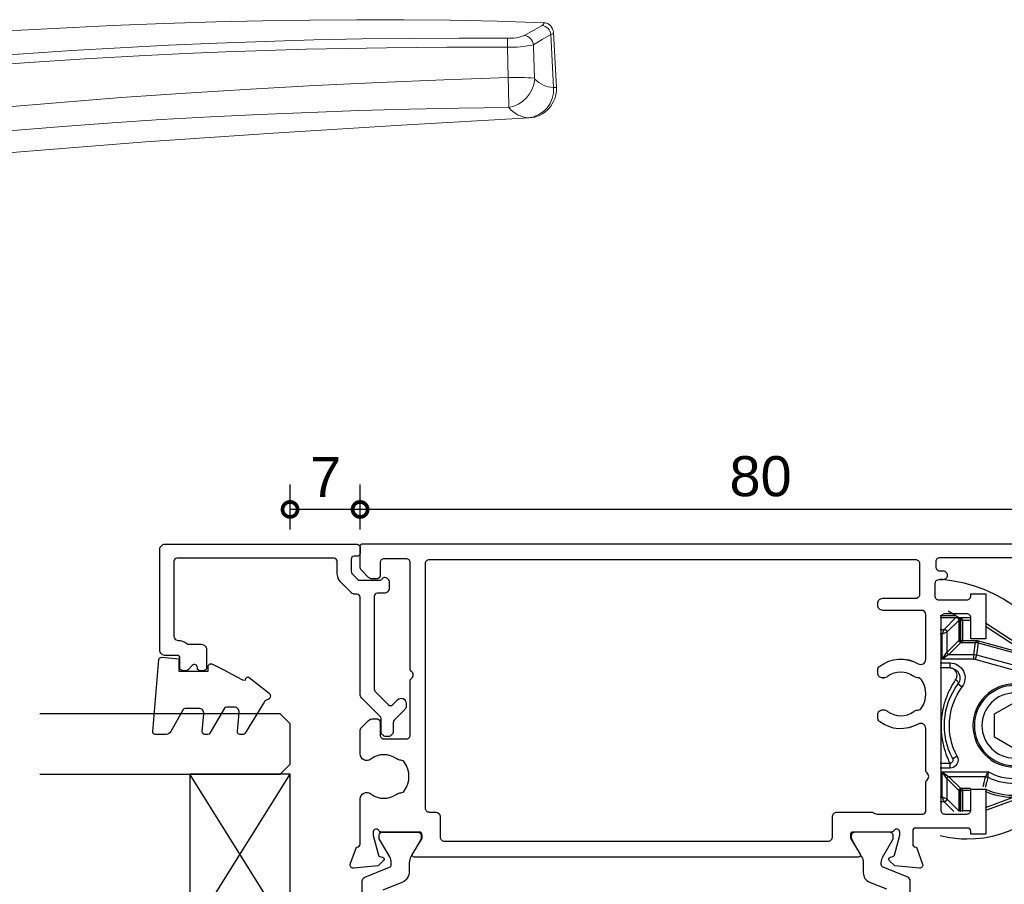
# Model space of a CAD drawing. Header units: millimetres. Extents: x 80 to 17288, y -2623 to 7492.
# Tile 64 of 125: x 9075 to 9174, y 1530 to 1616. Entities that reach past the tile are written whole.
import ezdxf

# ---------------------------------------------------------------- set-up
doc = ezdxf.new("R2010")
doc.units = ezdxf.units.MM
for name, color, linetype in [('Extrusion', 2, 'Continuous'), ('Glass', 140, 'Continuous'), ('Gussets', 1, 'Continuous'), ('polyamide', 6, 'Continuous')]:
    doc.layers.add(name, color=color, linetype=linetype)
doc.layers.add('UNO-Dark Grey', color=7, linetype='Continuous', lineweight=13, true_color=0x44474e)
doc.styles.add('UNO Text', font='arial.ttf')
doc.dimstyles.new('UNO', dxfattribs={"dimtxt": 2, "dimasz": 1.5, "dimexe": 1.25, "dimexo": 0.625, "dimtad": 1, "dimdec": 1, "dimzin": 9, "dimtxsty": 'UNO Text', "dimblk": 'DOTSMALL', "dimcen": 2.5, "dimadec": 0, "dimazin": 0, "dimtfac": 1, "dimtdec": 1, "dimtmove": 0, "dimatfit": 3, "dimfxl": 1, "dimfxlon": 1, "dimarcsym": 0})

# ---------------------------------------------------------------- blocks, each defined once
blk = doc.blocks.new('_DotSmall')
at = {"color": 0, "linetype": 'ByBlock', "const_width": 0.5}
blk.add_lwpolyline([(-0.0625, 0, 1), (0.0625, 0, 1)], format="xyb", close=True, dxfattribs=at)
blk = doc.blocks.new('*D161')
at = {"color": 0, "lineweight": -2, "transparency": 16777216}
for p, q in [((9109.408, 1565.344), (9109.408, 1569.844)), ((9189.408, 1565.344), (9189.408, 1569.844)), ((9189.408, 1567.344), (9109.408, 1567.344))]:
    blk.add_line(p, q, dxfattribs=at)
at = {"layer": 'Defpoints', "color": 0, "transparency": 16777216}
for p in [(9109.408, 1567.344), (9189.408, 1562.166), (9109.408, 1544.058)]:
    blk.add_point(p, dxfattribs=at)
at = {"color": 0, "lineweight": -2, "transparency": 16777216, "xscale": 3, "yscale": 3, "zscale": 3, "rotation": 180}
blk.add_blockref('_DotSmall', (9109.408, 1567.344), dxfattribs=at)
at = {"color": 0, "lineweight": -2, "transparency": 16777216, "xscale": 3, "yscale": 3, "zscale": 3}
blk.add_blockref('_DotSmall', (9189.408, 1567.344), dxfattribs=at)
at = {"color": 0, "transparency": 16777216, "insert": (9149.408, 1570.637), "char_height": 4, "attachment_point": 5, "style": 'UNO Text'}
blk.add_mtext('80', dxfattribs=at)
blk = doc.blocks.new('*D162')
at = {"color": 0, "lineweight": -2, "transparency": 16777216}
for p, q in [((9102.408, 1565.344), (9102.408, 1569.844)), ((9109.408, 1565.344), (9109.408, 1569.844)), ((9109.408, 1567.344), (9102.408, 1567.344))]:
    blk.add_line(p, q, dxfattribs=at)
at = {"layer": 'Defpoints', "color": 0, "transparency": 16777216}
for p in [(9102.408, 1567.344), (9102.408, 1543.912), (9109.408, 1544.058)]:
    blk.add_point(p, dxfattribs=at)
at = {"color": 0, "lineweight": -2, "transparency": 16777216, "xscale": 3, "yscale": 3, "zscale": 3, "rotation": 180}
blk.add_blockref('_DotSmall', (9102.408, 1567.344), dxfattribs=at)
at = {"color": 0, "lineweight": -2, "transparency": 16777216, "xscale": 3, "yscale": 3, "zscale": 3}
blk.add_blockref('_DotSmall', (9109.408, 1567.344), dxfattribs=at)
at = {"color": 0, "transparency": 16777216, "insert": (9105.965, 1570.594), "char_height": 4, "attachment_point": 5, "style": 'UNO Text'}
blk.add_mtext('7', dxfattribs=at)
blk = doc.blocks.new('HD Handle')
at = {"color": 7, "linetype": 'Continuous'}
blk.add_line((45.583, 112.085), (51.077, 111.797), dxfattribs=at)
at = {"color": 8, "linetype": 'Continuous'}
for p, q in [((50.855, 111.545), (45.584, 111.801)), ((46.57, 107.267), (49.603, 107.204))]:
    blk.add_line(p, q, dxfattribs=at)
for points in [[(45.584, 111.801), (45.583, 111.934), (45.583, 112.027), (45.583, 112.07), (45.583, 112.085)], [(50.855, 111.545), (50.357, 110.674), (49.848, 109.804)], [(51.077, 111.797), (51.052, 111.795), (51.001, 111.772), (50.952, 111.724), (50.903, 111.647), (50.855, 111.545)], [(50.767, 108.896), (51.277, 109.773), (51.776, 110.651)], [(51.776, 110.651), (51.822, 110.723), (51.87, 110.777), (51.921, 110.813), (51.972, 110.83), (52.052, 110.819), (52.052, 110.819)], [(49.848, 109.804), (49.601, 109.811), (46.505, 109.893)], [(43.567, 107.334), (43.496, 102.355), (43.396, 97.378), (43.263, 92.4), (43.094, 87.42), (42.888, 82.435), (42.648, 77.533), (42.369, 72.624), (42.051, 67.707), (41.691, 62.78), (41.256, 57.433), (40.774, 52.071), (40.246, 46.692), (39.674, 41.295), (39.06, 35.877), (38.584, 31.89), (38.09, 27.891), (37.575, 23.877), (37.368, 22.297), (37.158, 20.714), (36.943, 19.122), (36.7, 17.558), (36.421, 15.995), (36.121, 14.425)], [(38.593, 14.004), (38.978, 16.204), (39.316, 18.429), (39.602, 20.635), (39.881, 22.818), (40.156, 24.995), (40.427, 27.167), (40.693, 29.335), (41.397, 35.278), (42.057, 41.194), (42.609, 46.456), (43.125, 51.7), (43.607, 56.929), (44.053, 62.143), (44.562, 68.622), (45.017, 75.085), (45.422, 81.535), (45.777, 87.974), (46.085, 94.407), (46.347, 100.836), (46.57, 107.267)], [(49.603, 107.204), (49.604, 101.17), (49.553, 95.135), (49.488, 91.111), (49.397, 87.088), (49.28, 83.066), (49.137, 79.046), (48.967, 75.026), (48.774, 71.008), (48.439, 64.982), (48.056, 58.959), (47.622, 52.79), (47.151, 46.625), (46.65, 40.461), (46.124, 34.3), (45.683, 29.37), (45.215, 24.441), (44.719, 19.515), (44.192, 14.591), (43.631, 9.671)], [(44.577, 9.58), (44.711, 10.72), (45.253, 15.524), (45.76, 20.331), (46.235, 25.141), (46.68, 29.953), (47.099, 34.767), (47.598, 40.791), (48.077, 46.816), (48.53, 52.844), (48.951, 58.874), (49.26, 63.698), (49.541, 68.524), (49.791, 73.353), (50.007, 78.182), (50.185, 83.014), (50.325, 87.847), (50.424, 92.682), (50.486, 97.518), (50.511, 102.354), (50.501, 107.191)]]:
    blk.add_lwpolyline(points, dxfattribs=at)
at = {"color": 7, "linetype": 'Continuous'}
for points in [[(52.052, 110.819), (52.193, 106.156), (52.289, 101.49), (52.341, 96.82), (52.35, 92.145), (52.319, 87.465), (52.248, 82.778), (52.138, 78.084), (51.973, 72.911), (51.765, 67.727), (51.515, 62.529), (51.224, 57.318)], [(34.659, 19.067), (36.428, 32.198), (37.895, 45.226), (39.113, 58.166), (40.136, 71.034), (41.017, 83.846), (41.802, 96.614), (42.536, 109.353)], [(42.536, 109.353), (42.536, 109.353), (42.536, 109.339), (42.538, 109.283)]]:
    blk.add_lwpolyline(points, dxfattribs=at)
for centre, radius, start, end in [((45.431, 109.189), 2.9, 87, 176.74387), ((51.029, 110.774), 1.024, 2.55179, 87.28268)]:
    blk.add_arc(centre, radius, start, end, dxfattribs=at)
at = {"color": 8, "linetype": 'Continuous'}
for centre, radius, start, end in [((45.35, 108.982), 2.829, 85.27071, 173.88829), ((48.402, 111.917), 2.821, 182.35084, 224.95446), ((50.735, 110.5), 1.052, 8.23297, 83.43221), ((45.363, 109.529), 2.836, 184.97791, 230.70622), ((46.737, 106.71), 3.231, 95.88801, 168.86298), ((46.498, 110.045), 0.152, 232.64631, 272.57717), ((27.471, 108.105), 19.118, 357.4875, 5.36629), ((60.547, 107.488), 10.948, 167.78631, 181.48528), ((49.722, 108.757), 1.054, 7.55839, 83.18587), ((54.299, 107.471), 3.808, 158.01964, 184.21843), ((40.347, -103.857), 211.216, 88.3117, 89.12665), ((49.83, 92.624), 14.582, 87.36304, 90.89064)]:
    blk.add_arc(centre, radius, start, end, dxfattribs=at)
blk = doc.blocks.new('H102')
at = {"linetype": 'Continuous'}
for p, q in [((-16.852, 21.253), (-17.048, 21.251)), ((-4.746, 19.004), (-10.067, 19.004)), ((-18.135, 18.492), (-19.114, 17.513)), ((-18.82, 17.219), (-17.629, 18.41)), ((-17.629, 16.404), (-17.629, 18.404)), ((-17.629, 18.404), (-17.486, 18.404)), ((-17.486, 18.404), (-17.479, 18.404)), ((-17.486, 18.404), (-17.486, 16.404)), ((-17.479, 16.404), (-17.479, 18.404)), ((-17.479, 18.404), (-17.279, 18.404)), ((-17.279, 18.404), (-16.485, 18.404)), ((-17.279, 16.404), (-17.279, 18.404)), ((-9.698, 16.487), (-14.985, 18.398)), ((-14.985, 18.079), (-12.28, 17.101)), ((-3.746, 11.004), (-3.746, 18.004)), ((-19.114, 17.513), (-19.485, 17.513)), ((-19.485, 17.024), (-19.309, 17.024)), ((-19.114, 17.513), (-19.309, 17.024)), ((-19.309, 17.024), (-18.82, 17.219)), ((-19.309, 17.024), (-19.309, 14.524)), ((-18.82, 15.208), (-18.82, 17.219)), ((-12.28, 17.101), (-12.274, 16.901)), ((-17.629, 16.4), (-18.82, 15.208)), ((-18.625, 15.013), (-17.434, 16.204)), ((-17.486, 16.404), (-17.629, 16.404)), ((-17.486, 16.404), (-17.479, 16.404)), ((-17.479, 16.404), (-17.279, 16.404)), ((-16.485, 16.204), (-17.429, 16.204)), ((-17.279, 16.404), (-17.279, 16.204)), ((-16.485, 16.404), (-17.279, 16.404)), ((-18.82, 15.208), (-19.309, 14.524)), ((-19.309, 14.524), (-18.625, 15.013)), ((-14.965, 15.013), (-18.625, 15.013)), ((-18.513, 14.154), (-19.485, 14.154)), ((-19.309, 14.524), (-14.717, 14.524)), ((-18.513, 14.154), (-18.513, 13.654)), ((-19.485, 13.654), (-18.513, 13.654)), ((-17.808, 12.976), (-18.248, 13.212)), ((-12.079, 12.213), (-14.079, 11.059)), ((-10.079, 11.059), (-12.079, 12.213)), ((-5.16, 12.552), (-5.16, 12.45)), ((-4.637, 12.044), (-4.726, 12.044)), ((-14.079, 11.059), (-14.079, 8.749)), ((-10.079, 8.749), (-10.079, 11.059)), ((-5.221, 11.307), (-5.104, 11.431)), ((-5.042, 11.372), (-5.201, 11.203)), ((-4.951, 11.343), (-5.182, 11.097)), ((-5.014, 11.402), (-4.951, 11.343)), ((-5.138, 10.809), (-4.521, 10.809)), ((-4.624, 10.706), (-5.125, 10.706)), ((-4.521, 10.604), (-5.114, 10.604)), ((-4.624, 10.706), (-4.521, 10.809)), ((-4.624, 10.706), (-4.521, 10.604)), ((-4.521, 10.809), (-4.521, 10.604)), ((-1.613, 10.004), (-2.746, 10.004)), ((0.654, 8.849), (-1.113, 9.87)), ((-14.079, 8.749), (-12.079, 7.594)), ((-12.079, 7.594), (-10.079, 8.749)), ((0.654, 0.104), (0.654, 8.849)), ((-17.712, 5.748), (-17.309, 6.044)), ((-6.249, 6.029), (-5.238, 5.887)), ((-6.18, 6.136), (-5.336, 6.017)), ((-5.312, 6.185), (-6.082, 6.293)), ((-5.182, 6.283), (-6.019, 6.401)), ((-5.336, 6.017), (-5.312, 6.185)), ((-5.336, 6.017), (-5.238, 5.887)), ((-5.312, 6.185), (-5.182, 6.283)), ((-5.238, 5.887), (-5.182, 6.283)), ((-5.688, 5.398), (-5.57, 5.604)), ((-5.511, 5.501), (-5.688, 5.398)), ((-5.38, 5.398), (-5.688, 5.398)), ((-5.57, 5.604), (-5.201, 5.604)), ((-5.511, 5.501), (-5.57, 5.604)), ((-5.511, 5.501), (-5.303, 5.501)), ((-5.29, 5.488), (-5.38, 5.398)), ((-5.38, 3.604), (-5.38, 5.398)), ((-5.303, 5.501), (-5.201, 5.604)), ((-5.29, 5.488), (-5.303, 5.501)), ((-5.29, 3.693), (-5.29, 5.488)), ((-5.201, 5.604), (-5.201, 3.604)), ((-4.88, 4.065), (-3.788, 5.655)), ((-4.693, 4.183), (-3.844, 5.42)), ((-3.931, 5.139), (-4.528, 4.27)), ((-3.844, 5.42), (-3.931, 5.139)), ((-3.931, 4.27), (-3.931, 5.139)), ((-3.844, 5.42), (-3.842, 5.419)), ((-3.776, 5.631), (-3.842, 5.419)), ((-3.842, 5.419), (-3.842, 4.181)), ((-3.788, 5.655), (-3.752, 5.655)), ((-3.776, 5.631), (-3.788, 5.655)), ((-3.776, 5.631), (-3.752, 5.655)), ((-3.752, 5.655), (-3.752, 4.27)), ((-18.516, 4.154), (-19.485, 4.154)), ((-18.516, 4.154), (-18.516, 3.654)), ((-10.661, 4.777), (-15.993, 3.302)), ((-15.863, 2.83), (-10.531, 4.305)), ((-14.985, -0.346), (-8.257, 4.04)), ((-10.531, 4.305), (-10.661, 4.777)), ((-10.531, 4.305), (-10.213, 3.157)), ((-4.685, 4.168), (-4.88, 4.065)), ((-3.931, 4.065), (-4.88, 4.065)), ((-4.693, 4.183), (-4.528, 4.27)), ((-4.685, 4.168), (-4.693, 4.183)), ((-3.624, 4.168), (-4.685, 4.168)), ((-4.528, 4.27), (-3.931, 4.27)), ((-3.842, 4.181), (-3.931, 4.27)), ((-3.842, 4.155), (-3.931, 4.065)), ((-3.931, 3.604), (-3.931, 4.065)), ((-3.842, 4.181), (-3.752, 4.27)), ((-3.842, 3.693), (-3.842, 4.155)), ((-3.842, 4.155), (-3.752, 4.065)), ((-3.752, 4.27), (-3.521, 4.27)), ((-3.752, 4.065), (-3.752, 3.604)), ((-3.521, 4.065), (-3.752, 4.065)), ((-3.624, 4.168), (-3.521, 4.27)), ((-3.624, 4.168), (-3.521, 4.065)), ((-3.521, 4.27), (-3.521, 4.065)), ((-19.485, 3.654), (-18.516, 3.654)), ((-16.124, 3.284), (-19.309, 3.284)), ((-19.309, 3.284), (-19.309, 0.784)), ((-19.309, 3.284), (-18.82, 2.599)), ((-18.625, 2.795), (-19.309, 3.284)), ((-16.124, 3.284), (-16.124, 2.795)), ((-15.863, 2.83), (-15.993, 3.302)), ((-15.698, 1.64), (-10.213, 3.157)), ((-10.727, 3.015), (-10.674, 2.822)), ((-10.674, 2.822), (-10.195, 3.019)), ((-5.29, 3.693), (-5.38, 3.604)), ((-5.201, 3.604), (-5.38, 3.604)), ((-5.29, 3.693), (-5.201, 3.604)), ((-3.842, 3.693), (-3.931, 3.604)), ((-3.752, 3.604), (-3.931, 3.604)), ((-3.842, 3.693), (-3.752, 3.604)), ((-18.82, 0.588), (-18.82, 2.599)), ((-18.82, 2.599), (-17.629, 1.408)), ((-18.625, 2.795), (-16.124, 2.795)), ((-17.434, 1.604), (-18.625, 2.795)), ((-16.124, 2.795), (-15.962, 1.604)), ((-15.701, 1.639), (-15.863, 2.83)), ((-15.802, 1.404), (-10.674, 2.822)), ((-10.674, 2.822), (-14.985, 0.012)), ((-2.746, 2.504), (-2.146, 2.504)), ((-17.629, -0.596), (-17.629, 1.404)), ((-17.629, 1.404), (-17.486, 1.404)), ((-17.486, 1.404), (-17.486, -0.596)), ((-17.479, 1.404), (-17.486, 1.404)), ((-17.479, -0.596), (-17.479, 1.404)), ((-17.279, 1.404), (-17.479, 1.404)), ((-17.429, 1.604), (-15.965, 1.604)), ((-17.279, 1.604), (-17.279, 1.404)), ((-17.279, 1.404), (-15.802, 1.404)), ((-17.279, -0.596), (-17.279, 1.404)), ((-15.965, 1.604), (-15.802, 1.404)), ((-15.802, 1.404), (-15.698, 1.64)), ((-3.746, -0.996), (-3.746, 1.504)), ((-1.146, 1.504), (-1.146, 0.604)), ((-19.309, 0.784), (-19.485, 0.784)), ((-19.485, 0.295), (-19.114, 0.295)), ((-19.309, 0.784), (-19.114, 0.295)), ((-18.82, 0.588), (-19.309, 0.784)), ((-19.114, 0.295), (-17.923, -0.896)), ((-17.629, -0.603), (-18.82, 0.588)), ((-0.646, 0.104), (0.654, 0.104)), ((-19.485, -0.896), (-17.929, -0.896)), ((-17.976, -1.096), (-17.629, -0.896)), ((-17.929, -0.896), (-17.779, -0.896)), ((-17.779, -0.896), (-16.485, -0.896)), ((-17.486, -0.596), (-17.629, -0.596)), ((-17.479, -0.596), (-17.486, -0.596)), ((-17.279, -0.596), (-17.479, -0.596)), ((-16.485, -0.596), (-17.279, -0.596)), ((-19.485, -1.096), (-17.976, -1.096)), ((-17.976, -1.096), (-18.69, -1.508)), ((-12.016, -1.996), (-4.746, -1.996))]:
    blk.add_line(p, q, dxfattribs=at)
at = {"linetype": 'Continuous', "flags": 128}
for points in [[(-5.151, 12.552), (-5.151, 12.574), (-5.151, 12.609), (-5.151, 12.655)], [(-4.637, 12.061), (-4.628, 12.06), (-4.593, 12.06), (-4.547, 12.06)], [(-5.042, 11.372), (-5.046, 11.376), (-5.071, 11.4), (-5.104, 11.431)], [(-7.081, 3.997), (-6.725, 4.638), (-6.281, 6.034)], [(-17.712, 5.748), (-17.689, 5.701), (-17.684, 5.646), (-17.696, 5.586), (-17.724, 5.525), (-17.767, 5.467), (-17.822, 5.416), (-17.885, 5.374), (-17.953, 5.345)]]:
    blk.add_lwpolyline(points, dxfattribs=at)
at = {"linetype": 'Continuous'}
for radius in [4.15, 4, 3.25]:
    blk.add_circle((-12.079, 9.904), radius, dxfattribs=at)
for centre, radius, start, end in [((-16.94, 11.252), 10, 90.61793, 104.74355), ((-16.733, 10.254), 11, 20.3005, 90.61793), ((-4.746, 18.004), 1, 0, 90), ((-17.929, 18.404), 0.3, 1.23876, 16.99237), ((-17.929, 18.404), 0.3, 0, 1.23876), ((-17.779, 18.404), 0.3, 0, 16.99236), ((-19.129, 17.204), 0.309, 2.84872, 87.15128), ((-12.079, 9.904), 7.2, 91.59501, 113.80066), ((-12.079, 9.904), 7, 285.46057, 114.52473), ((-17.429, 16.404), 0.2, 180, 181.23876), ((-17.429, 16.404), 0.2, 181.23876, 268.76124), ((-17.289, 16.401), 0.197, 179.02424, 268.98981), ((-17.279, 16.404), 0.2, 180, 270), ((-17.429, 16.404), 0.2, 268.76124, 270), ((-18.615, 15.219), 0.206, 182.84872, 267.15128), ((-14.97, 15.524), 0.511, 270.60741, 296.66324), ((-12.079, 9.904), 5.809, 285.46057, 117.27064), ((-12.079, 9.904), 5.32, 285.46057, 119.72499), ((-18.513, 13.354), 0.8, 331.79662, 90), ((-12.079, 9.904), 7, 151.79662, 216.42357), ((-12.079, 9.904), 6.5, 151.79662, 216.42357), ((-18.513, 13.354), 0.3, 331.79662, 90), ((-2.746, 11.004), 1, 180, 270), ((-1.613, 9.004), 1, 60, 90), ((-18.516, 5.154), 1.5, 270, 36.42357), ((-20.733, 10.211), 15, 274.77343, 342.37123), ((-18.516, 5.154), 1, 270, 36.42357), ((-9.905, 3.127), 0.31, 174.35903, 200.45396), ((-18.615, 2.589), 0.206, 92.84872, 177.15128), ((-2.746, 1.504), 1, 90, 180), ((-2.146, 1.504), 1, 0, 90), ((-17.429, 1.404), 0.2, 91.23876, 178.76124), ((-17.429, 1.404), 0.2, 178.76124, 180), ((-17.289, 1.407), 0.197, 91.01019, 180.97576), ((-17.279, 1.404), 0.2, 90, 180), ((-17.429, 1.404), 0.2, 90, 91.23876), ((-15.965, 2.604), 1, 270, 270.16992), ((-15.965, 2.604), 1, 270.16992, 285.29065), ((-15.965, 2.604), 1, 285.29065, 285.46057), ((-19.129, 0.604), 0.309, 272.84872, 357.15128), ((-0.646, 0.604), 0.5, 180, 270), ((-17.929, -0.596), 0.3, 270, 271.23876), ((-17.929, -0.596), 0.3, 271.23876, 358.76124), ((-17.779, -0.596), 0.3, 270, 0), ((-17.929, -0.596), 0.3, 358.76124, 0), ((-4.746, -0.996), 1, 270, 0)]:
    blk.add_arc(centre, radius, start, end, dxfattribs=at)
for centre, major_axis, ratio, start_param, end_param in [((-17.779, 18.404), (0, 0.3), 0.977284, 4.712389, 5.008962), ((-17.779, 18.404), (0.5, 0), 0.6, 0, 0.296572), ((-16.127, 3.795), (0.069, -0.507), 0.977758, 6.151232, 6.415139), ((-16.127, 3.795), (-0.135, 0.991), 0.999747, 3.009639, 3.273546), ((-17.779, -0.596), (0, 0.3), 0.977284, 3.141593, 4.712389), ((-17.779, -0.596), (0.5, 0), 0.6, 4.712389, 6.283185)]:
    blk.add_ellipse(centre, major_axis=major_axis, ratio=ratio, start_param=start_param, end_param=end_param, dxfattribs=at)
for points, knots in [([(-9.698, 16.487), (-9.704, 16.488), (-9.787, 16.519), (-10.316, 16.703), (-11.164, 16.941), (-11.958, 17.055), (-12.28, 17.101)], [0, 0, 0, 0, 0.006346, 0.100694, 0.635797, 1, 1, 1, 1]), ([(-15.193, 15.992), (-15.165, 15.863), (-15.09, 15.537), (-15.012, 15.211), (-14.965, 15.013)], [0.1782418, 0.1782418, 0.1782418, 0.1782418, 0.5009882, 1, 1, 1, 1]), ([(-14.741, 15.067), (-14.791, 15.264), (-14.875, 15.588), (-14.954, 15.913), (-14.985, 16.042)], [0, 0, 0, 0, 0.499005, 0.824497, 0.824497, 0.824497, 0.824497]), ([(-14.965, 15.013), (-14.965, 15.012), (-14.959, 15), (-14.936, 14.954), (-14.881, 14.841), (-14.807, 14.695), (-14.749, 14.583), (-14.718, 14.525), (-14.717, 14.524)], [0, 0, 0, 0, 0.009934, 0.244722, 0.485346, 0.727115, 0.993232, 1, 1, 1, 1]), ([(-14.717, 14.524), (-14.717, 14.525), (-14.719, 14.591), (-14.724, 14.716), (-14.731, 14.879), (-14.737, 15.003), (-14.74, 15.053), (-14.741, 15.067), (-14.741, 15.067)], [0, 0, 0, 0, 0.006798, 0.273225, 0.514453, 0.754753, 0.99003, 1, 1, 1, 1]), ([(-18.513, 13.654), (-18.537, 13.607), (-18.586, 13.513), (-18.906, 12.788), (-19.241, 11.675), (-19.424, 10.219), (-19.324, 8.698), (-18.981, 7.313), (-18.49, 6.176), (-18.12, 5.603), (-17.953, 5.345)], [0, 0, 0, 0, 0.127767, 0.254886, 0.391725, 0.532244, 0.657881, 0.774354, 0.898251, 1, 1, 1, 1]), ([(-5.64, 12.429), (-5.636, 12.436), (-5.593, 12.505), (-5.456, 12.593), (-5.287, 12.65), (-5.182, 12.654), (-5.151, 12.655)], [0, 0, 0, 0, 0.042111, 0.439355, 0.830985, 1, 1, 1, 1]), ([(-5.588, 12.335), (-5.562, 12.37), (-5.5, 12.454), (-5.35, 12.531), (-5.227, 12.55), (-5.165, 12.552), (-5.16, 12.552)], [0, 0, 0, 0, 0.259343, 0.625454, 0.97107, 1, 1, 1, 1]), ([(-5.16, 12.45), (-5.223, 12.444), (-5.334, 12.433), (-5.467, 12.352), (-5.518, 12.28), (-5.54, 12.248)], [0, 0, 0, 0, 0.419724, 0.73824, 1, 1, 1, 1]), ([(-4.726, 12.044), (-4.727, 12.058), (-4.727, 12.072), (-4.73, 12.099), (-4.732, 12.113), (-4.74, 12.153), (-4.749, 12.18), (-4.772, 12.23), (-4.787, 12.253), (-4.82, 12.297), (-4.838, 12.317), (-4.879, 12.355), (-4.901, 12.371), (-4.948, 12.4), (-4.972, 12.413), (-5.024, 12.432), (-5.051, 12.439), (-5.105, 12.448), (-5.133, 12.449), (-5.16, 12.45)], [0, 0, 0, 0, 0.0625, 0.0625, 0.125, 0.125, 0.25, 0.25, 0.375, 0.375, 0.5, 0.5, 0.625, 0.625, 0.75, 0.75, 0.875, 0.875, 1, 1, 1, 1]), ([(-5.151, 12.655), (-5.112, 12.654), (-5.072, 12.652), (-4.994, 12.639), (-4.956, 12.629), (-4.882, 12.602), (-4.847, 12.583), (-4.797, 12.551), (-4.781, 12.539), (-4.751, 12.514), (-4.736, 12.501), (-4.709, 12.473), (-4.695, 12.458), (-4.67, 12.427), (-4.658, 12.412), (-4.626, 12.362), (-4.606, 12.328), (-4.583, 12.273), (-4.577, 12.254), (-4.566, 12.217), (-4.561, 12.197), (-4.55, 12.139), (-4.548, 12.1), (-4.547, 12.06)], [0, 0, 0, 0, 0.125, 0.125, 0.25, 0.25, 0.375, 0.375, 0.4375, 0.4375, 0.5, 0.5, 0.5625, 0.5625, 0.625, 0.625, 0.75, 0.75, 0.8125, 0.8125, 0.875, 0.875, 1, 1, 1, 1]), ([(-5.151, 12.552), (-5.085, 12.55), (-5.02, 12.542), (-4.896, 12.495), (-4.84, 12.459), (-4.745, 12.367), (-4.705, 12.313), (-4.651, 12.192), (-4.639, 12.127), (-4.637, 12.061)], [0, 0, 0, 0, 0.25, 0.25, 0.5, 0.5, 0.75, 0.75, 1, 1, 1, 1]), ([(-5.104, 11.431), (-5.062, 11.476), (-5.019, 11.52), (-4.958, 11.589), (-4.937, 11.612), (-4.907, 11.647), (-4.897, 11.659), (-4.878, 11.683), (-4.868, 11.695), (-4.849, 11.719), (-4.84, 11.732), (-4.822, 11.757), (-4.814, 11.769), (-4.797, 11.795), (-4.789, 11.809), (-4.775, 11.836), (-4.768, 11.85), (-4.75, 11.893), (-4.741, 11.922), (-4.729, 11.983), (-4.727, 12.013), (-4.726, 12.044)], [0, 0, 0, 0, 0.25, 0.25, 0.375, 0.375, 0.4375, 0.4375, 0.5, 0.5, 0.5625, 0.5625, 0.625, 0.625, 0.6875, 0.6875, 0.75, 0.75, 0.875, 0.875, 1, 1, 1, 1]), ([(-5.014, 11.402), (-4.927, 11.494), (-4.839, 11.588), (-4.728, 11.742), (-4.694, 11.797), (-4.649, 11.917), (-4.639, 11.98), (-4.637, 12.044)], [0, 0, 0, 0, 0.5, 0.5, 0.75, 0.75, 1, 1, 1, 1]), ([(-4.547, 12.06), (-4.548, 12.025), (-4.549, 11.99), (-4.561, 11.92), (-4.57, 11.886), (-4.592, 11.819), (-4.606, 11.787), (-4.64, 11.724), (-4.659, 11.695), (-4.699, 11.637), (-4.72, 11.609), (-4.764, 11.554), (-4.787, 11.526), (-4.855, 11.446), (-4.903, 11.394), (-4.951, 11.343)], [0, 0, 0, 0, 0.125, 0.125, 0.25, 0.25, 0.375, 0.375, 0.5, 0.5, 0.625, 0.625, 0.75, 0.75, 1, 1, 1, 1]), ([(-17.953, 5.345), (-17.912, 5.268), (-17.799, 5.055), (-17.817, 4.654), (-18.059, 4.262), (-18.354, 4.154), (-18.515, 4.154), (-18.516, 4.154)], [0, 0, 0, 0, 0.105932, 0.293173, 0.609125, 0.996114, 1, 1, 1, 1]), ([(-10.195, 3.019), (-10.039, 3.085), (-9.369, 3.372), (-8.731, 3.731), (-8.262, 4.037), (-8.257, 4.04)], [0, 0, 0, 0, 0.230661, 0.992319, 1, 1, 1, 1])]:
    blk.add_open_spline(points, degree=3, knots=knots, dxfattribs=at)
for points in [[(-5.151, 12.552), (-5.154, 12.552), (-5.157, 12.552), (-5.16, 12.552)], [(-4.637, 12.061), (-4.637, 12.055), (-4.637, 12.049), (-4.637, 12.044)], [(-5.014, 11.402), (-5.023, 11.392), (-5.033, 11.382), (-5.042, 11.372)]]:
    blk.add_open_spline(points, degree=3, dxfattribs=at)
blk = doc.blocks.new('522200')
at = {"layer": 'Extrusion'}
blk.add_lwpolyline([(1.4, 9.6), (1.4, 22.1, -0.414214), (1.8, 22.5), (2.3, 22.5, -0.414224), (2.7, 22.1), (2.7, 21.8, 1.000011), (3.6, 21.8), (3.6, 22.2, -0.414196), (4, 22.6), (5.2, 22.6, -0.414214), (5.6, 22.2), (5.6, 19.4, -0.414214), (5.2, 19), (5, 19), (5, 17.5), (9.5, 17.5), (9.5, 19), (7.4, 19, -0.414214), (7, 19.4), (7, 21.6, -0.414214), (7.4, 22), (26.6, 22, -0.414214), (27, 21.6), (27, 19.4, -0.414214), (26.6, 19), (24.5, 19), (24.5, 17.5), (29, 17.5), (29, 19), (28.7, 19, -0.414214), (28.4, 19.3), (28.4, 24.5, -0.414214), (28.7, 24.8), (30, 24.8, -0.414214), (30.3, 24.5), (30.3, 24.436), (31.997, 23.818, 0.548619), (32.399, 24.126), (32.182, 26.6), (31.641, 27.141, 0.57735), (31.307, 27.052), (31.233, 26.775, -0.267949), (31.091, 26.634), (29.1, 26.1), (28.8, 26.1, -0.767327), (28.65, 26.66, 0.267949), (28.8, 26.92), (28.8, 30.73, -0.414214), (29.1, 31.03), (29.316, 31.03, -0.137872), (29.472, 30.986), (30.996, 30.056, 0.585524), (31.3, 30.227), (31.3, 74.603, 0.585524), (30.996, 74.774), (29.472, 73.844, -0.137872), (29.316, 73.8), (29.1, 73.8, -0.414214), (28.8, 74.1), (28.8, 77.88, 0.267949), (28.65, 78.14, -0.767327), (28.8, 78.7), (29.061, 78.7, -0.065543), (29.138, 78.69), (31.091, 78.166, -0.267949), (31.233, 78.025), (31.307, 77.748, 0.57735), (31.641, 77.659), (32.182, 78.2), (32.399, 80.674, 0.548619), (31.997, 80.982), (30.3, 80.364), (30.3, 80.3, -0.414214), (30, 80), (25.49, 80, 0.635387), (24.99, 78.933, -0.331343), (25.005, 76.33, 0.14918), (24.869, 75.944, -0.237824), (24.65, 75.551, -0.306676), (21.847, 75.551, -0.237824), (21.628, 75.944, 0.14918), (21.492, 76.33, -0.331343), (21.508, 78.933, 0.635387), (21, 80), (18.707, 80, 0.198912), (18.354, 79.854), (17.646, 79.146, 0.198912), (17.5, 78.793), (17.5, 78.3, 0.414214), (17.8, 78), (19.1, 78, -0.414214), (19.5, 77.6), (19.5, 75.4, -0.414214), (19.1, 75), (13.6, 75), (13.454, 74.854, -0.414214), (12.746, 74.854), (12.6, 75), (1.9, 75, -0.414214), (1.5, 75.4), (1.5, 77.6, -0.414214), (1.9, 78), (3.2, 78, 0.414214), (3.5, 78.3), (3.5, 78.793, 0.198912), (3.354, 79.146), (2.646, 79.854, 0.198912), (2.293, 80), (0.3, 80, 0.414214), (0, 79.7), (0, 0.5, 0.414249)], format="xyb", dxfattribs=at)
blk.add_lwpolyline([(27, 28.35), (27, 23.8, -0.414214), (26.7, 23.5), (23.75, 23.5), (23.604, 23.354, -0.414214), (22.896, 23.354), (22.75, 23.5), (18.441, 23.5, -0.578263), (18.009, 24.251, 0.302535), (17.773, 28.102, 0.234673), (17.375, 28.3), (17.091, 28.3, 0.414214), (16.591, 27.8), (16.591, 27.727, 0.175091), (16.741, 27.311, -0.331343), (16.756, 24.708, 0.14918), (16.621, 24.322, -0.237824), (16.402, 23.929, -0.306676), (13.598, 23.929, -0.237824), (13.379, 24.322, 0.14918), (13.244, 24.708, -0.331332), (13.259, 27.311, 0.175481), (13.409, 27.728), (13.409, 27.8, 0.414214), (12.909, 28.3), (12.625, 28.3, 0.234674), (12.227, 28.102, 0.302535), (11.991, 24.251, -0.578265), (11.559, 23.5), (7.05, 23.5, -0.414213), (6.65, 23.9), (6.65, 27.8, 0.414214), (6.15, 28.3), (5.95, 28.3, 0.414214), (5.45, 27.8), (5.45, 24.5, -0.414214), (5.05, 24.1), (2, 24.1, -0.414214), (1.6, 24.5), (1.6, 73.1, -0.414214), (2, 73.5), (26.4, 73.5, -0.414214), (26.8, 73.1), (26.8, 72.5, 0.414214), (27.3, 72), (29.3, 72, -0.414214), (29.7, 71.6), (29.7, 33.23, -0.414214), (29.3, 32.83), (27.3, 32.83, 0.414214), (26.8, 32.33), (26.8, 28.964, 0.131652), (26.867, 28.714), (26.933, 28.6, -0.131652)], format="xyb", close=True, dxfattribs=at)
at = {"layer": 'polyamide'}
for points in [[(41.918, 79.787), (33.682, 79.787, 0.305731), (33.311, 79.537), (32.316, 77.075, -0.305731), (32.038, 76.887), (31.861, 76.887, -0.131652), (31.261, 77.048), (29.461, 78.087), (29.1, 78.087, 0.414214), (28.8, 77.787), (28.8, 74.287, 0.414214), (29.2, 73.887), (29.354, 73.887, 0.131652), (29.554, 73.941), (31.261, 74.927, -0.131652), (31.861, 75.087), (32.733, 75.087, 0.305731), (33.846, 75.838), (34.613, 77.737, -0.305731)], [(41.918, 25.042), (33.682, 25.042, -0.305731), (33.311, 25.292), (32.316, 27.755, 0.305731), (32.038, 27.942), (31.861, 27.942, 0.131652), (31.261, 27.781), (29.554, 26.796, -0.131652), (29.354, 26.742), (29.2, 26.742, -0.414214), (28.8, 27.142), (28.8, 30.542, -0.414214), (29.2, 30.942), (29.354, 30.942, -0.131652), (29.554, 30.889), (31.261, 29.903, 0.131652), (31.861, 29.742), (32.868, 29.742, -0.305731), (33.795, 29.117), (34.477, 27.43, 0.305731)]]:
    blk.add_lwpolyline(points, format="xyb", dxfattribs=at)
blk = doc.blocks.new('*U310')
at = {"layer": 'Glass'}
for p, q in [((-8, 0), (8, 10)), ((-8, 10), (8, 0))]:
    blk.add_line(p, q, dxfattribs=at)
for points in [[(-14, 25), (-14, 1), (-13, 0), (-9, 0), (-8, 1), (-8, 25)], [(8, 25), (8, 1), (9, 0), (13, 0), (14, 1), (14, 25)]]:
    blk.add_lwpolyline(points, dxfattribs=at)
blk.add_lwpolyline([(-8, 0), (8, 0), (8, 10), (-8, 10)], close=True, dxfattribs=at)
blk = doc.blocks.new('421802')
at = {"layer": 'Extrusion'}
blk.add_lwpolyline([(9.202, 23.145, -0.400098), (9.602, 22.765, 0.145125), (9.921, 21.852, -0.157511), (9.997, 21.618), (9.997, 20.396, 0.414214), (10.497, 19.896), (12.35, 19.896, 0.414214), (12.65, 20.196), (12.65, 20.496, 0.414214), (12.35, 20.796), (12.324, 20.796, -0.668179), (12.111, 21.308), (12.504, 21.701, 0.198912), (12.65, 22.054), (12.65, 22.247, 0.414214), (12.35, 22.547), (11.4, 22.547, -0.414214), (11.1, 22.847), (11.1, 24.046, 0.414214), (10.6, 24.546), (0.5, 24.546, 0.414214), (0, 24.046), (0, 4.846, 0.414214), (0.3, 4.546), (0.9, 4.546, 0.414214), (1.2, 4.846), (1.2, 5.146, -0.414214), (1.5, 5.446), (2.7, 5.446, -0.198912), (2.912, 5.358), (3.512, 4.758, -0.198912), (3.6, 4.546), (3.6, 2.59, -0.267785), (3.45, 2.33, 0.492955), (3.388, 1.858), (3.453, 1.793, 0.198912), (3.8, 1.646), (4.4, 1.646, 0.414214), (4.9, 2.146), (4.9, 2.846, -0.414214), (5.2, 3.146), (14.395, 3.146, -0.19891), (14.749, 2.999), (16.028, 1.72, -0.414214), (16.028, 1.296), (15.531, 0.799, 0.668179), (15.885, -0.054), (16.168, -0.054, 0.198912), (16.521, 0.092), (17.587, 1.158, -0.198912), (17.8, 1.246), (18.7, 1.246, 0.414214), (19.2, 1.746), (19.2, 1.946, 0.414214), (18.7, 2.446), (17.4, 2.446, -0.198912), (17.195, 2.534), (15.329, 4.399, 0.198912), (14.975, 4.546), (5.3, 4.546, -0.414213), (5, 4.846), (5, 5.06, 0.198839), (4.853, 5.414), (3.86, 6.407, 0.198912), (2.8, 6.846), (1.7, 6.846, -0.414204), (1.4, 7.146), (1.399, 22.845, -0.414223), (1.699, 23.145)], format="xyb", close=True, dxfattribs=at)

msp = doc.modelspace()

# ---------------------------------------------------------------- linework, layer by layer
at = {"layer": 'Extrusion'}
for points in [[(9090.809, 1554.666, 0.400098), (9091.189, 1554.267, -0.145125), (9092.102, 1553.947, 0.157511), (9092.336, 1553.872), (9093.558, 1553.872, -0.414214), (9094.058, 1553.372), (9094.058, 1551.519, -0.414214), (9093.758, 1551.219), (9093.458, 1551.219, -0.414214), (9093.158, 1551.519), (9093.158, 1551.545, 0.668179), (9092.646, 1551.757), (9092.253, 1551.365, -0.198912), (9091.9, 1551.219), (9091.707, 1551.219, -0.414214), (9091.407, 1551.519), (9091.407, 1552.469, 0.414214), (9091.107, 1552.769), (9089.908, 1552.769, -0.414214), (9089.408, 1553.269), (9089.408, 1563.369, -0.414214), (9089.908, 1563.869), (9109.108, 1563.869, -0.414214), (9109.408, 1563.569), (9109.408, 1562.969, -0.414214), (9109.108, 1562.669), (9108.808, 1562.669, 0.414214), (9108.508, 1562.369), (9108.508, 1561.169, 0.198912), (9108.596, 1560.957), (9109.196, 1560.357, 0.198912), (9109.408, 1560.269), (9111.364, 1560.269, 0.267785), (9111.624, 1560.419, -0.492955), (9112.096, 1560.481), (9112.161, 1560.416, -0.198912), (9112.308, 1560.069), (9112.308, 1559.469, -0.414214), (9111.808, 1558.969), (9111.108, 1558.969, 0.414214), (9110.808, 1558.669), (9110.808, 1549.473, 0.19891), (9110.955, 1549.12), (9112.234, 1547.841, 0.414214), (9112.658, 1547.841), (9113.155, 1548.338, -0.668179), (9114.008, 1547.984), (9114.008, 1547.701, -0.198912), (9113.862, 1547.348), (9112.796, 1546.282, 0.198912), (9112.708, 1546.069), (9112.708, 1545.169, -0.414214), (9112.208, 1544.669), (9112.008, 1544.669, -0.414214), (9111.508, 1545.169), (9111.508, 1546.469, 0.198912), (9111.42, 1546.674), (9109.555, 1548.54, -0.198912), (9109.408, 1548.893), (9109.408, 1558.569, 0.414213), (9109.108, 1558.869), (9108.894, 1558.869, -0.198839), (9108.54, 1559.016), (9107.547, 1560.008, -0.198912), (9107.108, 1561.069), (9107.108, 1562.169, 0.414204), (9106.808, 1562.469), (9091.109, 1562.469, 0.414223), (9090.809, 1562.169)], [(9161.058, 1536.916), (9165.608, 1536.916, 0.414214), (9165.908, 1537.216), (9165.908, 1540.166), (9166.054, 1540.312, 0.414214), (9166.054, 1541.019), (9165.908, 1541.166), (9165.908, 1545.474, 0.578263), (9165.156, 1545.907, -0.302535), (9161.305, 1546.143, -0.234673), (9161.108, 1546.541), (9161.108, 1546.825, -0.414214), (9161.608, 1547.325), (9161.68, 1547.325, -0.175091), (9162.096, 1547.175, 0.331343), (9164.7, 1547.159, -0.14918), (9165.085, 1547.295, 0.237824), (9165.478, 1547.514, 0.306676), (9165.478, 1550.317, 0.237824), (9165.085, 1550.536, -0.14918), (9164.7, 1550.672, 0.331332), (9162.096, 1550.657, -0.175481), (9161.679, 1550.506), (9161.608, 1550.506, -0.414214), (9161.108, 1551.006), (9161.108, 1551.29, -0.234674), (9161.305, 1551.688, -0.302535), (9165.156, 1551.925, 0.578265), (9165.908, 1552.357), (9165.908, 1556.866, 0.414213), (9165.508, 1557.266), (9161.608, 1557.266, -0.414214), (9161.108, 1557.766), (9161.108, 1557.966, -0.414214), (9161.608, 1558.466), (9164.908, 1558.466, 0.414214), (9165.308, 1558.866), (9165.308, 1561.916, 0.414214), (9164.908, 1562.316), (9116.308, 1562.316, 0.414214), (9115.908, 1561.916), (9115.908, 1537.516, 0.414214), (9116.308, 1537.116), (9116.908, 1537.116, -0.414214), (9117.408, 1536.616), (9117.408, 1534.616, 0.414214), (9117.808, 1534.216), (9156.178, 1534.216, 0.414214), (9156.578, 1534.616), (9156.578, 1536.616, -0.414214), (9157.078, 1537.116), (9160.444, 1537.116, -0.131652), (9160.694, 1537.049), (9160.808, 1536.983, 0.131652)]]:
    msp.add_lwpolyline(points, format="xyb", close=True, dxfattribs=at)
msp.add_lwpolyline([(9179.808, 1562.516), (9167.308, 1562.516, 0.414214), (9166.908, 1562.116), (9166.908, 1561.616, 0.414224), (9167.308, 1561.216), (9167.608, 1561.216, -1.000011), (9167.608, 1560.316), (9167.208, 1560.316, 0.414196), (9166.808, 1559.916), (9166.808, 1558.716, 0.414214), (9167.208, 1558.316), (9170.008, 1558.316, 0.414214), (9170.408, 1558.716), (9170.408, 1558.916), (9171.908, 1558.916), (9171.908, 1554.416), (9170.408, 1554.416), (9170.408, 1556.516, 0.414214), (9170.008, 1556.916), (9167.808, 1556.916, 0.414214), (9167.408, 1556.516), (9167.408, 1537.316, 0.414214), (9167.808, 1536.916), (9170.008, 1536.916, 0.414214), (9170.408, 1537.316), (9170.408, 1539.416), (9171.908, 1539.416), (9171.908, 1534.916), (9170.408, 1534.916), (9170.408, 1535.216, 0.414214), (9170.108, 1535.516), (9164.908, 1535.516, 0.414214), (9164.608, 1535.216), (9164.608, 1533.916, 0.414214), (9164.908, 1533.616), (9164.972, 1533.616), (9165.589, 1531.918, -0.548619), (9165.281, 1531.517), (9162.807, 1531.733), (9162.266, 1532.274, -0.57735), (9162.356, 1532.609), (9162.633, 1532.683, 0.267949), (9162.774, 1532.824), (9163.308, 1534.816), (9163.308, 1535.116, 0.767327), (9162.748, 1535.266, -0.267949), (9162.488, 1535.116), (9158.678, 1535.116, 0.414214), (9158.378, 1534.816), (9158.378, 1534.6, 0.137872), (9158.422, 1534.444), (9159.352, 1532.92, -0.585524), (9159.181, 1532.616), (9114.804, 1532.616, -0.585524), (9114.634, 1532.92), (9115.564, 1534.444, 0.137872), (9115.608, 1534.6), (9115.608, 1534.816, 0.414214), (9115.308, 1535.116), (9111.527, 1535.116, -0.267949), (9111.267, 1535.266, 0.767327), (9110.708, 1535.116), (9110.708, 1534.855, 0.065543), (9110.718, 1534.777), (9111.241, 1532.824, 0.267949), (9111.383, 1532.683), (9111.659, 1532.609, -0.57735), (9111.749, 1532.274), (9111.208, 1531.733), (9108.734, 1531.517, -0.548619), (9108.426, 1531.918), (9109.043, 1533.616), (9109.108, 1533.616, 0.414214), (9109.408, 1533.916), (9109.408, 1538.425, -0.635387), (9110.474, 1538.926, 0.331343), (9113.078, 1538.911, -0.14918), (9113.463, 1539.046, 0.237824), (9113.856, 1539.265, 0.306676), (9113.856, 1542.069, 0.237824), (9113.463, 1542.288, -0.14918), (9113.078, 1542.423, 0.331343), (9110.474, 1542.408, -0.635387), (9109.408, 1542.916), (9109.408, 1545.208, -0.198912), (9109.554, 1545.562), (9110.261, 1546.269, -0.198912), (9110.615, 1546.416), (9111.108, 1546.416, -0.414214), (9111.408, 1546.116), (9111.408, 1544.816, 0.414214), (9111.808, 1544.416), (9114.008, 1544.416, 0.414214), (9114.408, 1544.816), (9114.408, 1550.316), (9114.554, 1550.462, 0.414214), (9114.554, 1551.169), (9114.408, 1551.316), (9114.408, 1562.016, 0.414214), (9114.008, 1562.416), (9111.808, 1562.416, 0.414214), (9111.408, 1562.016), (9111.408, 1560.716, -0.414214), (9111.108, 1560.416), (9110.615, 1560.416, -0.198912), (9110.261, 1560.562), (9109.554, 1561.269, -0.198912), (9109.408, 1561.623), (9109.408, 1563.616, -0.414214), (9109.708, 1563.916), (9188.908, 1563.916, -0.414249)], format="xyb", dxfattribs=at)
at = {"layer": 'Gussets'}
msp.add_lwpolyline([(9095.716, 1551.343), (9096.603, 1550.883), (9097.672, 1550.329), (9097.971, 1550.303), (9097.993, 1550.444, -0.574588), (9098.314, 1550.571), (9100.31, 1549.002, -0.613071), (9100.13, 1548.312, 0.204408), (9099.811, 1548.085), (9097.926, 1545, -0.266679), (9097.711, 1544.876), (9097.409, 1544.876, -0.440011), (9097.16, 1545.148), (9097.327, 1547.059, 0.440011), (9096.829, 1547.603), (9096.076, 1547.603, 0.266679), (9095.86, 1547.479), (9094.413, 1545, -0.266679), (9094.197, 1544.876), (9093.896, 1544.876, -0.440011), (9093.647, 1545.148), (9093.803, 1546.933, 0.440011), (9093.305, 1547.476), (9091.942, 1547.476, 0.271081), (9091.724, 1547.349), (9090.494, 1545.16, -0.288187), (9090.044, 1544.876), (9088.936, 1544.876, -0.440011), (9088.687, 1545.148), (9089.317, 1552.348, -0.414214), (9089.588, 1552.575), (9091.316, 1552.424), (9091.316, 1551.176), (9094.216, 1551.176), (9094.216, 1551.627, -0.553939), (9094.647, 1551.897), (9095.716, 1551.343), (9096.603, 1550.883)], format="xyb", dxfattribs=at)

# ---------------------------------------------------------------- block references
at = {"xscale": -1, "rotation": 90}
for name, p in [('522200', (9189.408, 1563.916)), ('421802', (9113.954, 1563.869))]:
    msp.add_blockref(name, p, dxfattribs=at)
at = {"rotation": 90.00000000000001}
msp.add_blockref('*U310', (9102.408, 1532.912), dxfattribs=at)
at = {"layer": 'Gussets', "xscale": -1, "rotation": 180}
msp.add_blockref('H102', (9186.846, 1555.66), dxfattribs=at)
at = {"layer": 'UNO-Dark Grey', "color": 7, "xscale": -1, "rotation": 270}
msp.add_blockref('HD Handle', (9016.925, 1563.916), dxfattribs=at)

# ---------------------------------------------------------------- dimensions: what is measured, and where the dimension line sits
dim = msp.add_linear_dim(base=(9102.408, 1567.344), p1=(9109.408, 1544.058), p2=(9102.408, 1543.912), angle=180, dimstyle='UNO')
dim.commit()
dim.dimension.update_dxf_attribs({"geometry": '*D162', "text_midpoint": (9105.965, 1567.344), "dimtype": 160})
dim = msp.add_linear_dim(base=(9109.408, 1567.344), p1=(9189.408, 1562.166), p2=(9109.408, 1544.058), angle=180, dimstyle='UNO')
dim.commit()
dim.dimension.update_dxf_attribs({"geometry": '*D161', "text_midpoint": (9149.408, 1570.637)})

doc.saveas('drawing.dxf')
